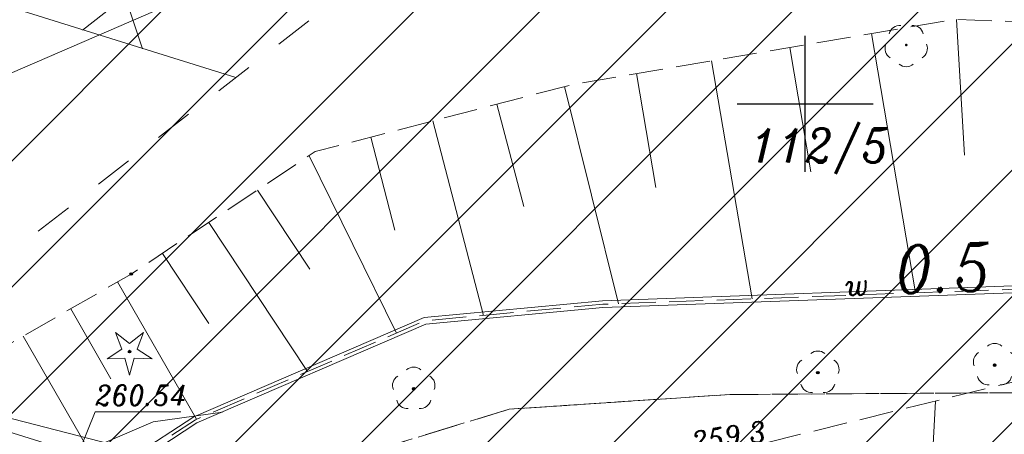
# Model space of a CAD drawing. Header units: metres. Extents: x 7435600 to 7436400, y 5537603 to 5538250.
# Tile 14 of 43: x 7435871 to 7435907, y 5537988 to 5538003. Entities that reach past the tile are written whole.
import ezdxf
from ezdxf.enums import TextEntityAlignment as Align

# ---------------------------------------------------------------- set-up
doc = ezdxf.new("R2010")
doc.units = ezdxf.units.M
doc.header["$MEASUREMENT"] = 0
for name, pattern in [('1.4_1.4', [2.8, 1.4, -1.4]), ('1.5_0.5', [2, 1.5, -0.5]), ('218-500', [1, 0.5, -0.5]), ('3117-500', [0]), ('mz1.25_0.5', [1.75, 1.25, -0.5])]:
    doc.linetypes.add(name, pattern=pattern)
doc.layers.get('0').update_dxf_attribs({"color": 2, "linetype": 'CONTINUOUS', "lineweight": 5})
doc.layers.add('!ramka', color=2, linetype='CONTINUOUS', lineweight=0)
doc.layers.add('BUIB02_02', color=7, linetype='CONTINUOUS', lineweight=0)
for name, color, linetype in [('000 Inne (niezydentyfikowane)', 7, 'CONTINUOUS'), ('140-Punkty robocze', 7, 'CONTINUOUS'), ('211-Nr działki', 7, 'CONTINUOUS'), ('217-Granica konturu klasyfikcyjnego', 7, 'CONTINUOUS'), ('218-Granica użytku', 7, 'CONTINUOUS'), ('403-Punkt określonej wysokości', 7, 'CONTINUOUS'), ('drzewo iglaste (punkt)', 7, 'CONTINUOUS'), ('drzewo liściaste (punkt)', 7, 'CONTINUOUS'), ('Miejsce błędu lub ostrzeżenia po kontroli', 7, 'CONTINUOUS'), ('Nieprzekraczalna linia zabudowy', 7, 'CONTINUOUS'), ('przewód kanalizacyjny (linia)', 7, 'CONTINUOUS'), ('przewód telekomunikacyjny (linia)', 7, 'CONTINUOUS'), ('punkt wysokościowy naturalny-Atr2', 7, 'CONTINUOUS'), ('punkt wysokościowy sztuczny-Atr2', 7, 'CONTINUOUS'), ('rów przydrożny (linia)', 7, 'CONTINUOUS'), ('rów przydrożny (linia)-Atr103', 7, 'CONTINUOUS'), ('rów przydrożny (linia)-Atr28', 7, 'CONTINUOUS'), ('skarpa nieumocniona (powierzchnia)', 7, 'CONTINUOUS'), ('Strefa zalewowa', 7, 'CONTINUOUS'), ('Wstawianie ramki sekcyjnej z opisem', 7, 'CONTINUOUS')]:
    doc.layers.add(name, color=color, linetype=linetype)
doc.styles.get("Standard").update_dxf_attribs({"font": 'italic_1250.shx', "width": 0.75})

# ---------------------------------------------------------------- blocks, each defined once
blk = doc.blocks.new('OP021')
at = {"linetype": 'Continuous', "lineweight": 13}
h = blk.add_hatch(color=0, dxfattribs=at)
edge = h.paths.add_edge_path()
edge.add_arc((0, 0), 0.05, 0, 360)
at = {"color": 0, "linetype": 'Continuous', "lineweight": 13}
for centre, start, end in [((0, 0.4), 49.272, 130.728), ((-0.38, 0.124), 121.308, 202.548), ((0.38, 0.124), 337.452, 58.692), ((-0.235, -0.324), 193.221, 274.871), ((0.235, -0.324), 265.129, 346.779)]:
    blk.add_arc(centre, 0.4, start, end, dxfattribs=at)
blk = doc.blocks.new('OP011')
at = {"linetype": 'Continuous', "lineweight": 13}
h = blk.add_hatch(color=0, dxfattribs=at)
edge = h.paths.add_edge_path()
edge.add_arc((0, 0), 0.05, 0, 360)
at = {"color": 0, "linetype": 'Continuous', "lineweight": 13}
for p, q in [((-0.283, 0.093), (-0.512, 0.706)), ((-0.512, 0.706), (0, 0.299)), ((0, 0.299), (0.512, 0.706)), ((0.512, 0.706), (0.283, 0.093)), ((-0.828, -0.268), (-0.283, 0.093)), ((0.283, 0.093), (0.828, -0.268)), ((-0.175, -0.24), (-0.828, -0.268)), ((0, -0.87), (-0.175, -0.24)), ((0.175, -0.24), (0, -0.87)), ((0.828, -0.268), (0.175, -0.24))]:
    blk.add_line(p, q, dxfattribs=at)
blk = doc.blocks.new('RAMKA500K')
at = {"color": 0}
for p, q in [((297.5, 250), (302.5, 250)), ((300, 247.5), (300, 250)), ((300, 0), (300, 2.5)), ((297.5, 0), (302.5, 0))]:
    blk.add_line(p, q, dxfattribs=at)
blk = doc.blocks.new('PIKIETA')
at = {"color": 0}
blk.add_circle((0, 0), 0.045, dxfattribs=at)
blk = doc.blocks.new('801')
at = {"linetype": 'Continuous', "lineweight": 13}
h = blk.add_hatch(color=0, dxfattribs=at)
edge = h.paths.add_edge_path()
edge.add_arc((0, 0), 0.045, 0, 360)

msp = doc.modelspace()

# ---------------------------------------------------------------- hatches: boundary and pattern name
at = {"layer": 'BUIB02_02', "linetype": 'Continuous', "lineweight": 5}
h = msp.add_hatch(dxfattribs=at)
h.set_pattern_fill('HATCH', color=5, style=0, pattern_type=2)
h.set_pattern_definition([(45, (7435931.3295, 5538016.6377), (-2.3199, 2.3199), [])])
h.paths.add_polyline_path([(7435942.54, 5537965.49), (7435954.01, 5537962), (7435954.69, 5537968.64), (7435954.49, 5537974.2), (7435954.23, 5537982.09), (7435956.08, 5537987.17), (7435961.38, 5537997.59), (7435952.34, 5538001.86), (7435946.24, 5538003.48), (7435940.13, 5538005.1), (7435932.04, 5538005.74), (7435931.4, 5538003.98), (7435917.25, 5538005.01), (7435904.32, 5538006.05), (7435898.91, 5538006.81), (7435882.32, 5538006.34), (7435877.4, 5538003.99), (7435867.3, 5537999.62), (7435862.82, 5537995.58), (7435859.81, 5537991.37), (7435864.71, 5537989.81)])

# ---------------------------------------------------------------- linework, layer by layer
at = {"layer": '!ramka', "color": 251, "linetype": 'Continuous', "lineweight": 13}
msp.add_3dface([(7435692.445, 5538052.761), (7436192.445, 5538052.761), (7436192.445, 5537747.761), (7435692.445, 5537747.761)], dxfattribs=at)
at = {"layer": '000 Inne (niezydentyfikowane)', "color": 251, "linetype": 'Continuous', "lineweight": 13, "flags": 128}
for points in [[(7435905.57, 5538003.1), (7435905.86, 5537998.11)], [(7435902.44, 5538002.58), (7435904.06, 5537993.05)], [(7435899.44, 5538002.07), (7435900.21, 5537997.5)], [(7435896.56, 5538001.58), (7435898.05, 5537992.83)], [(7435893.8, 5538001.11), (7435894.51, 5537996.92)], [(7435891.15, 5538000.63), (7435893.14, 5537992.65)], [(7435888.67, 5537999.99), (7435889.66, 5537996.22)], [(7435886.31, 5537999.37), (7435888.18, 5537992.22)], [(7435884.03, 5537998.77), (7435884.92, 5537995.35)], [(7435881.76, 5537998.08), (7435884.98, 5537991.57)], [(7435879.86, 5537996.82), (7435881.79, 5537993.92)], [(7435878.07, 5537995.63), (7435881.7, 5537990.16)], [(7435876.37, 5537994.5), (7435878.08, 5537991.92)], [(7435874.72, 5537993.45), (7435877.62, 5537988.4)], [(7435873, 5537992.46), (7435874.47, 5537989.89)], [(7435871.25, 5537991.46), (7435874.27, 5537986.2)], [(7435904.39, 5537981.59), (7435904.8, 5537989.07)]]:
    msp.add_lwpolyline(points, dxfattribs=at)
at = {"layer": '217-Granica konturu klasyfikcyjnego', "color": 3, "linetype": '1.5_0.5', "lineweight": 13, "flags": 128}
for points in [[(7435908.28, 5537989.38), (7435897.23, 5537989.31)], [(7435897.23, 5537989.31), (7435908.28, 5537989.38)], [(7435897.23, 5537989.31), (7435889.12, 5537988.77)], [(7435889.12, 5537988.77), (7435897.23, 5537989.31)], [(7435889.12, 5537988.77), (7435882.21, 5537986.65)], [(7435882.21, 5537986.65), (7435889.12, 5537988.77)]]:
    msp.add_lwpolyline(points, dxfattribs=at)
at = {"layer": '218-Granica użytku', "color": 3, "linetype": '218-500', "lineweight": 13, "flags": 128}
for points in [[(7435908.28, 5537989.38), (7435897.23, 5537989.31)], [(7435897.23, 5537989.31), (7435908.28, 5537989.38)], [(7435897.23, 5537989.31), (7435889.12, 5537988.77)], [(7435889.12, 5537988.77), (7435897.23, 5537989.31)], [(7435889.12, 5537988.77), (7435882.21, 5537986.65)], [(7435882.21, 5537986.65), (7435889.12, 5537988.77)]]:
    msp.add_lwpolyline(points, dxfattribs=at)
at = {"layer": 'Miejsce błędu lub ostrzeżenia po kontroli', "color": 214, "linetype": '1.4_1.4', "lineweight": 13, "flags": 128}
msp.add_lwpolyline([(7435793.22, 5538012.54), (7435864.71, 5537989.81), (7435897.31, 5538015.13)], dxfattribs=at)
at = {"layer": 'Nieprzekraczalna linia zabudowy', "color": 251, "linetype": '3117-500', "lineweight": 13, "flags": 128}
for points in [[(7435879.07, 5538000.96), (7435801.85, 5538025.06)], [(7435879.07, 5538000.96), (7435801.85, 5538025.06)], [(7435879.07, 5538000.96), (7435801.85, 5538025.06)], [(7435875.63, 5538002.022), (7435874.996, 5538003.946), (7435873.433, 5538002.708)]]:
    msp.add_lwpolyline(points, dxfattribs=at)
at = {"layer": 'przewód kanalizacyjny (linia)', "color": 34, "linetype": 'Continuous', "lineweight": 13, "flags": 128}
msp.add_lwpolyline([(7435878.58, 5537988.66), (7435876.03, 5537988.31), (7435868.28, 5537984.99), (7435861.58, 5537984.86), (7435825.48, 5537995.85), (7435792.235, 5538006.395)], dxfattribs=at)
at = {"layer": 'przewód telekomunikacyjny (linia)', "color": 30, "linetype": 'Continuous', "lineweight": 13, "flags": 128}
msp.add_lwpolyline([(7435792.809, 5538009.551), (7435823.4, 5538000.98), (7435844.9, 5537995.05), (7435859.43, 5537991.36), (7435877.61, 5537986.68), (7435905.58, 5537977.85), (7435931.13, 5537968.62), (7435943.75, 5537963.85)], dxfattribs=at)
at = {"layer": 'punkt wysokościowy sztuczny-Atr2', "color": 251, "lineweight": 9, "flags": 128}
msp.add_lwpolyline([(7435872.25, 5537984.6), (7435873.9, 5537988.67), (7435877.041, 5537988.67)], dxfattribs=at)
at = {"layer": 'rów przydrożny (linia)', "color": 251, "linetype": 'Continuous', "lineweight": 13}
for p, q in [((7435892.552, 5537992.755), (7435907.986, 5537993.315)), ((7435892.568, 5537992.505), (7435907.974, 5537993.065)), ((7435885.989, 5537992.143), (7435892.552, 5537992.755)), ((7435886.051, 5537991.897), (7435892.568, 5537992.505)), ((7435877.521, 5537988.49), (7435885.989, 5537992.143)), ((7435877.639, 5537988.27), (7435886.051, 5537991.897)), ((7435874.407, 5537986.462), (7435877.521, 5537988.49)), ((7435874.553, 5537986.258), (7435877.639, 5537988.27))]:
    msp.add_line(p, q, dxfattribs=at)
at = {"layer": 'skarpa nieumocniona (powierzchnia)', "color": 251, "linetype": 'mz1.25_0.5', "lineweight": 13, "flags": 128}
for points in [[(7435940.13, 5538005.1), (7435945.37, 5538003.71), (7435945.32, 5538003.6), (7435943.88, 5537999.28), (7435942.24, 5537993.06), (7435941.7, 5537985.95), (7435934.19, 5537988.71), (7435924.96, 5537990.79), (7435907.98, 5537993.19), (7435892.56, 5537992.63), (7435886.02, 5537992.02), (7435877.58, 5537988.38), (7435874.48, 5537986.36), (7435872.25, 5537984.6), (7435867.63, 5537985.92), (7435861.83, 5537987.26), (7435865.98, 5537988.43), (7435875.22, 5537993.74), (7435881.99, 5537998.24), (7435891.41, 5538000.7), (7435905.49, 5538003.1), (7435931.21, 5538002.18), (7435931.56, 5538005.78)], [(7435908.09, 5537989.88), (7435916.04, 5537988.81), (7435928.34, 5537986.72), (7435937.23, 5537984.52), (7435941.4, 5537981.53), (7435942.93, 5537978.96), (7435943.18, 5537976.3), (7435942.89, 5537972.61), (7435939.93, 5537966.62), (7435938.01, 5537967.3), (7435938.26, 5537969.21), (7435939.21, 5537972.9), (7435938.72, 5537976.85), (7435939.77, 5537980.8), (7435934.75, 5537982.35), (7435930.29, 5537980.6), (7435924.31, 5537982.05), (7435906.36, 5537981.48), (7435900.92, 5537981.78), (7435898.75, 5537981.36), (7435888.69, 5537981.26), (7435876.21, 5537983.54), (7435898.62, 5537987.55)]]:
    msp.add_lwpolyline(points, close=True, dxfattribs=at)
at = {"layer": 'Strefa zalewowa', "color": 5, "linetype": 'Continuous', "lineweight": 13, "flags": 128}
for points in [[(7435954.01, 5537962), (7435954.69, 5537968.64), (7435954.49, 5537974.2), (7435954.23, 5537982.09), (7435956.08, 5537987.17), (7435961.38, 5537997.59), (7435952.34, 5538001.86), (7435946.24, 5538003.48), (7435940.13, 5538005.1), (7435932.04, 5538005.74), (7435931.4, 5538003.98), (7435917.25, 5538005.01), (7435904.32, 5538006.05), (7435898.91, 5538006.81), (7435882.32, 5538006.34), (7435877.4, 5538003.99), (7435867.3, 5537999.62), (7435862.82, 5537995.58), (7435859.81, 5537991.37), (7435864.71, 5537989.81), (7435942.54, 5537965.49)], [(7435954.01, 5537962), (7435954.69, 5537968.64), (7435954.49, 5537974.2), (7435954.23, 5537982.09), (7435956.08, 5537987.17), (7435961.38, 5537997.59), (7435952.34, 5538001.86), (7435946.24, 5538003.48), (7435940.13, 5538005.1), (7435932.04, 5538005.74), (7435931.4, 5538003.98), (7435917.25, 5538005.01), (7435904.32, 5538006.05), (7435898.91, 5538006.81), (7435882.32, 5538006.34), (7435877.4, 5538003.99), (7435867.3, 5537999.62), (7435862.82, 5537995.58), (7435859.81, 5537991.37), (7435864.71, 5537989.81), (7435942.54, 5537965.49), (7435954.01, 5537962)], [(7435954.01, 5537962), (7435954.69, 5537968.64), (7435954.49, 5537974.2), (7435954.23, 5537982.09), (7435956.08, 5537987.17), (7435961.38, 5537997.59), (7435952.34, 5538001.86), (7435946.24, 5538003.48), (7435940.13, 5538005.1), (7435932.04, 5538005.74), (7435931.4, 5538003.98), (7435917.25, 5538005.01), (7435904.32, 5538006.05), (7435898.91, 5538006.81), (7435882.32, 5538006.34), (7435877.4, 5538003.99), (7435867.3, 5537999.62), (7435862.82, 5537995.58), (7435859.81, 5537991.37), (7435864.71, 5537989.81), (7435942.54, 5537965.49), (7435954.01, 5537962)]]:
    msp.add_lwpolyline(points, close=True, dxfattribs=at)

# ---------------------------------------------------------------- block references
at = {"layer": '140-Punkty robocze', "color": 1, "linetype": 'Continuous', "lineweight": 13}
for p in [(7435875.22, 5537993.74), (7435875.16, 5537990.89), (7435900.47, 5537990.11), (7435906.97, 5537990.39), (7435885.61, 5537989.52)]:
    msp.add_blockref('PIKIETA', p, dxfattribs=at)
at = {"layer": '403-Punkt określonej wysokości', "color": 251, "linetype": 'Continuous', "lineweight": 13}
for p in [(7435875.22, 5537993.74), (7435875.16, 5537990.89), (7435900.47, 5537990.11), (7435906.97, 5537990.39), (7435885.61, 5537989.52)]:
    msp.add_blockref('801', p, dxfattribs=at)
at = {"layer": 'drzewo iglaste (punkt)', "color": 94, "linetype": 'Continuous', "lineweight": 13}
msp.add_blockref('OP011', (7435875.16, 5537990.89), dxfattribs=at)
at = {"layer": 'drzewo liściaste (punkt)', "color": 94, "linetype": 'Continuous', "lineweight": 13, "rotation": 180}
msp.add_blockref('OP021', (7435903.72, 5538002.16), dxfattribs=at)
at = {"layer": 'drzewo liściaste (punkt)', "color": 94, "linetype": 'Continuous', "lineweight": 13}
for p in [(7435906.97, 5537990.39), (7435900.47, 5537990.11), (7435885.61, 5537989.52)]:
    msp.add_blockref('OP021', p, dxfattribs=at)
at = {"layer": 'Wstawianie ramki sekcyjnej z opisem', "color": 251, "linetype": 'Continuous', "lineweight": 13}
for p in [(7435600, 5538000), (7435600, 5537750)]:
    msp.add_blockref('RAMKA500K', p, dxfattribs=at)

# ---------------------------------------------------------------- texts
at = {"layer": '211-Nr działki', "color": 96, "linetype": 'Continuous', "lineweight": 13, "width": 0.9}
msp.add_text('112/5', height=1.25, dxfattribs=at).set_placement((7435897.99, 5537997.84))
at = {"layer": 'punkt wysokościowy naturalny-Atr2', "color": 251, "lineweight": 13, "width": 0.9}
msp.add_text('259.3', height=0.75, rotation=8.7, dxfattribs=at).set_placement((7435895.89, 5537987.19))
at = {"layer": 'punkt wysokościowy sztuczny-Atr2', "color": 251, "lineweight": 9, "width": 0.9}
msp.add_text('260.54', height=0.75, dxfattribs=at).set_placement((7435873.9, 5537988.678), align=Align.BOTTOM_LEFT)
at = {"layer": 'rów przydrożny (linia)-Atr103', "color": 251, "lineweight": 13, "width": 0.9}
msp.add_text('w', height=0.75, rotation=2.006, dxfattribs=at).set_placement((7435901.5, 5537992.95))
at = {"layer": 'rów przydrożny (linia)-Atr28', "color": 251, "lineweight": 13, "width": 0.903}
msp.add_text('0.5', height=1.75, rotation=1.9, dxfattribs=at).set_placement((7435903.34, 5537993.02))

doc.saveas('drawing.dxf')
